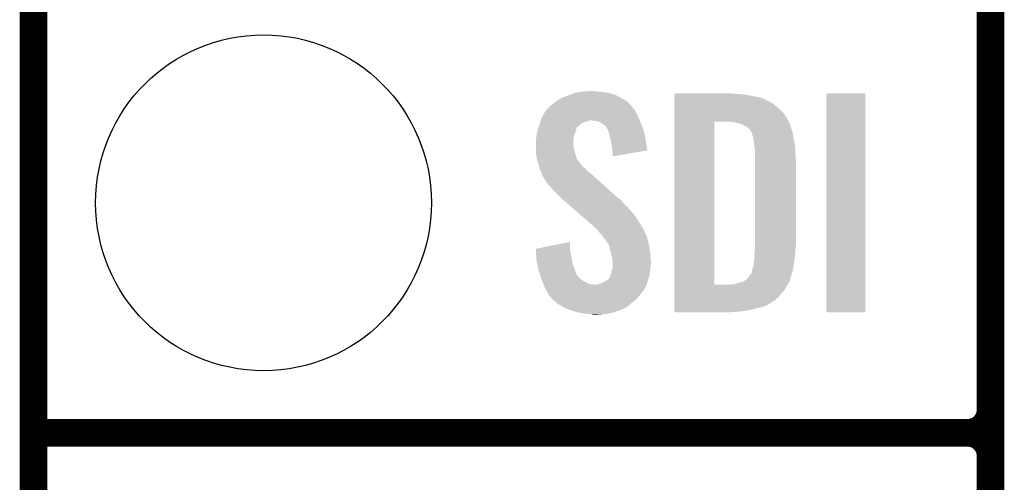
# Model space of a CAD drawing. Extents: x -0.05 to 0.95, y -0.15 to 1.54.
# Tile 3 of 45: x -0.05 to 0.16, y 0.14 to 0.24. Entities that reach past the tile are written whole.
import ezdxf

# ---------------------------------------------------------------- set-up
doc = ezdxf.new("R2010")
doc.units = 0
doc.layers.get('0').update_dxf_attribs({"linetype": 'CONTINUOUS'})
for name, color, linetype in [('ACCEL_35_CLICK_V101_GKO', 5, 'CONTINUOUS'), ('ACCEL_35_CLICK_V101_GTO', 14, 'CONTINUOUS'), ('ACCEL_35_CLICK_V101_GTS', 12, 'CONTINUOUS')]:
    doc.layers.add(name, color=color, linetype=linetype)

# ---------------------------------------------------------------- blocks, each defined once
blk = doc.blocks.new('ROUND_40')
blk.add_circle((0, 0), 0.0365)

msp = doc.modelspace()

# ---------------------------------------------------------------- linework, layer by layer
at = {"layer": 'ACCEL_35_CLICK_V101_GKO', "const_width": 0.006}
msp.add_lwpolyline([(-0.05, -0.15), (-0.05, 1.45)], dxfattribs=at)
at = {"layer": 'ACCEL_35_CLICK_V101_GTO', "const_width": 0.006}
for points in [[(0.158, -0.022), (0.158, 0.722)], [(0.158, 0.155), (0.158, 0.245)], [(-0.05, 0.15), (0.153, 0.15)], [(-0.05, 0.15), (0.153, 0.15)], [(0.158, 0.055), (0.158, 0.145)]]:
    msp.add_lwpolyline(points, dxfattribs=at)
for points in [[(0.153, 0.15, 0.414214), (0.158, 0.155)], [(0.158, 0.145, 0.414214), (0.153, 0.15)], [(0.158, 0.145, 0.414214), (0.153, 0.15)]]:
    msp.add_lwpolyline(points, format="xyb", dxfattribs=at)
at = {"layer": 'ACCEL_35_CLICK_V101_GTO'}
for points in [[(0.0638, 0.2222), (0.0648, 0.2228), (0.07875, 0.2222), (0.0777, 0.2228)], [(0.0648, 0.2228), (0.0661, 0.2233), (0.0777, 0.2228), (0.07677, 0.2233)], [(0.0661, 0.2233), (0.06663, 0.2235), (0.07677, 0.2233), (0.0764, 0.2235)], [(0.06663, 0.2235), (0.0677, 0.2239), (0.0764, 0.2235), (0.0749, 0.2239)], [(0.0677, 0.2239), (0.06883, 0.2241), (0.0749, 0.2239), (0.0736, 0.2241)], [(0.06883, 0.2241), (0.0694, 0.2242), (0.0736, 0.2241), (0.0725, 0.2242)], [(0.0694, 0.2242), (0.0715, 0.2243), (0.0725, 0.2242), (0.072, 0.2243)], [(0.0893, 0.2237), (0.0893, 0.2238), (0.1025, 0.2237), (0.1015, 0.2238)], [(0.0893, 0.2236), (0.0893, 0.2237), (0.1038, 0.2236), (0.1025, 0.2237)], [(0.0893, 0.2234), (0.0893, 0.2236), (0.1053, 0.2234), (0.1038, 0.2236)], [(0.0893, 0.2228), (0.0893, 0.2234), (0.1083, 0.2228), (0.1053, 0.2234)], [(0.0893, 0.2222), (0.0893, 0.2228), (0.1096, 0.2222), (0.1083, 0.2228)], [(0.1223, 0.1762), (0.1223, 0.2238), (0.1308, 0.1762), (0.1308, 0.2238)], [(0.1223, 0.2238), (0.1223, 0.2238), (0.1308, 0.2238), (0.1223, 0.2238)], [(0.06148, 0.2202), (0.06185, 0.2206), (0.0807, 0.2202), (0.0803, 0.2206)], [(0.06185, 0.2206), (0.06203, 0.2208), (0.0803, 0.2206), (0.0802, 0.2208)], [(0.06203, 0.2208), (0.0624, 0.2212), (0.0802, 0.2208), (0.07983, 0.2212)], [(0.0624, 0.2212), (0.0626, 0.2213), (0.07983, 0.2212), (0.07974, 0.2213)], [(0.0626, 0.2213), (0.06353, 0.222), (0.07974, 0.2213), (0.0791, 0.222)], [(0.06353, 0.222), (0.0638, 0.2222), (0.0791, 0.222), (0.07875, 0.2222)], [(0.0893, 0.2221), (0.0893, 0.2222), (0.1098, 0.2221), (0.1096, 0.2222)], [(0.0893, 0.2219), (0.0893, 0.2221), (0.1101, 0.2219), (0.1098, 0.2221)], [(0.0893, 0.2216), (0.0893, 0.2219), (0.1107, 0.2216), (0.1101, 0.2219)], [(0.0893, 0.221), (0.0893, 0.2216), (0.1114, 0.221), (0.1107, 0.2216)], [(0.0893, 0.2203), (0.0893, 0.221), (0.1122, 0.2203), (0.1114, 0.221)], [(0.06027, 0.2179), (0.0604, 0.2183), (0.08177, 0.2179), (0.0816, 0.2183)], [(0.0604, 0.2183), (0.0605, 0.2186), (0.0816, 0.2183), (0.08146, 0.2186)], [(0.0605, 0.2186), (0.06096, 0.2194), (0.08146, 0.2186), (0.0811, 0.2194)], [(0.06096, 0.2194), (0.0613, 0.22), (0.0811, 0.2194), (0.0808, 0.22)], [(0.0613, 0.22), (0.06148, 0.2202), (0.0808, 0.22), (0.0807, 0.2202)], [(0.0893, 0.2195), (0.0893, 0.2203), (0.113, 0.2195), (0.1122, 0.2203)], [(0.0893, 0.2185), (0.0893, 0.2195), (0.1137, 0.2185), (0.113, 0.2195)], [(0.0893, 0.2176), (0.0893, 0.2185), (0.11419, 0.2176), (0.1137, 0.2185)], [(0.05964, 0.2161), (0.05975, 0.2164), (0.068, 0.2161), (0.0681, 0.2164)], [(0.05975, 0.2164), (0.05979, 0.2165), (0.0681, 0.2164), (0.0683, 0.2165)], [(0.05979, 0.2165), (0.05982, 0.2166), (0.0683, 0.2165), (0.0683, 0.2166)], [(0.05982, 0.2166), (0.05996, 0.217), (0.0683, 0.2166), (0.0688, 0.217)], [(0.05996, 0.217), (0.06, 0.2171), (0.0688, 0.217), (0.06893, 0.2171)], [(0.06, 0.2171), (0.06007, 0.2173), (0.06893, 0.2171), (0.0692, 0.2173)], [(0.06007, 0.2173), (0.0602, 0.2177), (0.0692, 0.2173), (0.0703, 0.2177)], [(0.0602, 0.2177), (0.06023, 0.2178), (0.0703, 0.2177), (0.0706, 0.2178)], [(0.06023, 0.2178), (0.06027, 0.2179), (0.0706, 0.2178), (0.071, 0.2179)], [(0.0722, 0.2178), (0.0713, 0.2179), (0.08181, 0.2178), (0.08177, 0.2179)], [(0.0729, 0.2176), (0.0722, 0.2178), (0.0819, 0.2176), (0.08181, 0.2178)], [(0.0736, 0.2172), (0.0729, 0.2176), (0.08207, 0.2172), (0.0819, 0.2176)], [(0.074, 0.2169), (0.0736, 0.2172), (0.0822, 0.2169), (0.08207, 0.2172)], [(0.0744, 0.2166), (0.074, 0.2169), (0.0823, 0.2166), (0.0822, 0.2169)], [(0.0746, 0.2162), (0.0744, 0.2166), (0.08243, 0.2162), (0.0823, 0.2166)], [(0.0748, 0.216), (0.0746, 0.2162), (0.0825, 0.216), (0.08243, 0.2162)], [(0.0893, 0.1822), (0.0893, 0.2176), (0.098, 0.1822), (0.098, 0.2176)], [(0.1024, 0.2175), (0.1016, 0.2176), (0.11425, 0.2175), (0.11419, 0.2176)], [(0.10275, 0.2174), (0.1024, 0.2175), (0.1143, 0.2174), (0.11425, 0.2175)], [(0.1031, 0.2173), (0.10275, 0.2174), (0.11435, 0.2173), (0.1143, 0.2174)], [(0.1036, 0.2172), (0.1031, 0.2173), (0.1144, 0.2172), (0.11435, 0.2173)], [(0.1041, 0.217), (0.1036, 0.2172), (0.11445, 0.217), (0.1144, 0.2172)], [(0.1044, 0.2168), (0.1041, 0.217), (0.1145, 0.2168), (0.11445, 0.217)], [(0.1046, 0.2167), (0.1044, 0.2168), (0.11453, 0.2167), (0.1145, 0.2168)], [(0.1051, 0.2165), (0.1047, 0.2167), (0.11459, 0.2165), (0.11453, 0.2167)], [(0.1055, 0.2161), (0.1051, 0.2165), (0.1147, 0.2161), (0.11459, 0.2165)], [(0.0592, 0.2135), (0.05927, 0.2142), (0.06731, 0.2135), (0.0674, 0.2142)], [(0.05927, 0.2142), (0.0593, 0.2145), (0.0674, 0.2142), (0.06746, 0.2145)], [(0.0593, 0.2145), (0.05933, 0.2147), (0.06746, 0.2145), (0.0675, 0.2147)], [(0.05933, 0.2147), (0.0595, 0.2157), (0.0675, 0.2147), (0.0679, 0.2157)], [(0.0595, 0.2157), (0.05964, 0.2161), (0.0679, 0.2157), (0.068, 0.2161)], [(0.0748, 0.2159), (0.0748, 0.216), (0.08253, 0.2159), (0.0825, 0.216)], [(0.07499, 0.2154), (0.0748, 0.2159), (0.0827, 0.2154), (0.08253, 0.2159)], [(0.0751, 0.2151), (0.07499, 0.2154), (0.08276, 0.2151), (0.0827, 0.2154)], [(0.0753, 0.2142), (0.0751, 0.2151), (0.08295, 0.2142), (0.08276, 0.2151)], [(0.07545, 0.2135), (0.0753, 0.2142), (0.0831, 0.2135), (0.08295, 0.2142)], [(0.1061, 0.2153), (0.1055, 0.2161), (0.11497, 0.2153), (0.1147, 0.2161)], [(0.10613, 0.2152), (0.1061, 0.2153), (0.115, 0.2152), (0.11497, 0.2153)], [(0.1062, 0.2149), (0.10613, 0.2152), (0.11505, 0.2149), (0.115, 0.2152)], [(0.1063, 0.2146), (0.1062, 0.2149), (0.1151, 0.2146), (0.11505, 0.2149)], [(0.1064, 0.2144), (0.1063, 0.2146), (0.11513, 0.2144), (0.1151, 0.2146)], [(0.1064, 0.2143), (0.1064, 0.2144), (0.11515, 0.2143), (0.11513, 0.2144)], [(0.10645, 0.214), (0.1064, 0.2143), (0.1152, 0.214), (0.11515, 0.2143)], [(0.0592, 0.2134), (0.0592, 0.2135), (0.0673, 0.2134), (0.06731, 0.2135)], [(0.0592, 0.213), (0.0592, 0.2134), (0.0673, 0.213), (0.0673, 0.2134)], [(0.0592, 0.2126), (0.0592, 0.213), (0.0674, 0.2126), (0.0673, 0.213)], [(0.0592, 0.212), (0.0592, 0.2126), (0.0674, 0.212), (0.0674, 0.2126)], [(0.0592, 0.2112), (0.0592, 0.212), (0.0676, 0.2112), (0.0674, 0.212)], [(0.0757, 0.2123), (0.07545, 0.2135), (0.08327, 0.2123), (0.0831, 0.2135)], [(0.0758, 0.2114), (0.0757, 0.2123), (0.0834, 0.2114), (0.08327, 0.2123)], [(0.1065, 0.2137), (0.10645, 0.214), (0.11526, 0.2137), (0.1152, 0.214)], [(0.10665, 0.2125), (0.1065, 0.2137), (0.1155, 0.2125), (0.11526, 0.2137)], [(0.1068, 0.2113), (0.10665, 0.2125), (0.11557, 0.2113), (0.1155, 0.2125)], [(0.05923, 0.2108), (0.0592, 0.2112), (0.0677, 0.2108), (0.0676, 0.2112)], [(0.0593, 0.21), (0.05923, 0.2108), (0.06795, 0.21), (0.0677, 0.2108)], [(0.05944, 0.2095), (0.0593, 0.21), (0.0681, 0.2095), (0.06795, 0.21)], [(0.0759, 0.2107), (0.0758, 0.2114), (0.07936, 0.2107), (0.0834, 0.2114)], [(0.0759, 0.2101), (0.0759, 0.2107), (0.0759, 0.2101), (0.07936, 0.2107)], [(0.1068, 0.2108), (0.1068, 0.2113), (0.1156, 0.2108), (0.11557, 0.2113)], [(0.1068, 0.209), (0.1068, 0.2108), (0.1157, 0.209), (0.1156, 0.2108)], [(0.05949, 0.2093), (0.05944, 0.2095), (0.0683, 0.2093), (0.0681, 0.2095)], [(0.05957, 0.209), (0.05949, 0.2093), (0.0685, 0.209), (0.0683, 0.2093)], [(0.0596, 0.2089), (0.05957, 0.209), (0.0686, 0.2089), (0.0685, 0.209)], [(0.0597, 0.2086), (0.0596, 0.2089), (0.0689, 0.2086), (0.0686, 0.2089)], [(0.0599, 0.208), (0.0597, 0.2086), (0.0692, 0.208), (0.0689, 0.2086)], [(0.05999, 0.2076), (0.0599, 0.208), (0.0698, 0.2076), (0.0692, 0.208)], [(0.0601, 0.2071), (0.05999, 0.2076), (0.07023, 0.2071), (0.0698, 0.2076)], [(0.1068, 0.1908), (0.1068, 0.209), (0.1157, 0.1908), (0.1157, 0.209)], [(0.06022, 0.2069), (0.0601, 0.2071), (0.0704, 0.2069), (0.07023, 0.2071)], [(0.0604, 0.2066), (0.06022, 0.2069), (0.0708, 0.2066), (0.0704, 0.2069)], [(0.06048, 0.2063), (0.0604, 0.2066), (0.0712, 0.2063), (0.0708, 0.2066)], [(0.0605, 0.2062), (0.06048, 0.2063), (0.07131, 0.2062), (0.0712, 0.2063)], [(0.0605, 0.2061), (0.0605, 0.2062), (0.07142, 0.2061), (0.07131, 0.2062)], [(0.0611, 0.2051), (0.0605, 0.2061), (0.07254, 0.2051), (0.07142, 0.2061)], [(0.0617, 0.2042), (0.0611, 0.2051), (0.07354, 0.2042), (0.07254, 0.2051)], [(0.0625, 0.2033), (0.0617, 0.2042), (0.07454, 0.2033), (0.07354, 0.2042)], [(0.0631, 0.2026), (0.0625, 0.2033), (0.07532, 0.2026), (0.07454, 0.2033)], [(0.0647, 0.201), (0.0631, 0.2026), (0.0771, 0.201), (0.07532, 0.2026)], [(0.06482, 0.2009), (0.0647, 0.201), (0.0773, 0.2009), (0.0771, 0.201)], [(0.06516, 0.2006), (0.06482, 0.2009), (0.0777, 0.2006), (0.0773, 0.2009)], [(0.06597, 0.1999), (0.06516, 0.2006), (0.0782, 0.1999), (0.0777, 0.2006)], [(0.06678, 0.1992), (0.06597, 0.1999), (0.079, 0.1992), (0.0782, 0.1999)], [(0.06793, 0.1982), (0.06678, 0.1992), (0.0799, 0.1982), (0.079, 0.1992)], [(0.06908, 0.1972), (0.06793, 0.1982), (0.0807, 0.1972), (0.0799, 0.1982)], [(0.0707, 0.1958), (0.06908, 0.1972), (0.08163, 0.1958), (0.0807, 0.1972)], [(0.07183, 0.1948), (0.0707, 0.1958), (0.0823, 0.1948), (0.08163, 0.1958)], [(0.07205, 0.1946), (0.07183, 0.1948), (0.0824, 0.1946), (0.0823, 0.1948)], [(0.07239, 0.1943), (0.07205, 0.1946), (0.0826, 0.1943), (0.0824, 0.1946)], [(0.0725, 0.1942), (0.07239, 0.1943), (0.08264, 0.1942), (0.0826, 0.1943)], [(0.07303, 0.1935), (0.0725, 0.1942), (0.0829, 0.1935), (0.08264, 0.1942)], [(0.0731, 0.1934), (0.07303, 0.1935), (0.08295, 0.1934), (0.0829, 0.1935)], [(0.0737, 0.1928), (0.0731, 0.1934), (0.08325, 0.1928), (0.08295, 0.1934)], [(0.07375, 0.1927), (0.0737, 0.1928), (0.0833, 0.1927), (0.08325, 0.1928)], [(0.074, 0.1922), (0.07375, 0.1927), (0.08344, 0.1922), (0.0833, 0.1927)], [(0.0592, 0.19), (0.0666, 0.1915), (0.0666, 0.19), (0.0666, 0.1915)], [(0.0744, 0.1919), (0.074, 0.1922), (0.08352, 0.1919), (0.08344, 0.1922)], [(0.0745, 0.1916), (0.0744, 0.1919), (0.0836, 0.1916), (0.08352, 0.1919)], [(0.0746, 0.1915), (0.0745, 0.1916), (0.08362, 0.1915), (0.0836, 0.1916)], [(0.0751, 0.1908), (0.0746, 0.1915), (0.08378, 0.1908), (0.08362, 0.1915)], [(0.07521, 0.1903), (0.0751, 0.1908), (0.0839, 0.1903), (0.08378, 0.1908)], [(0.1068, 0.1901), (0.1068, 0.1908), (0.11564, 0.1901), (0.1157, 0.1908)], [(0.0592, 0.1899), (0.0592, 0.19), (0.0666, 0.1899), (0.0666, 0.19)], [(0.05924, 0.1889), (0.0592, 0.1899), (0.0668, 0.1889), (0.0666, 0.1899)], [(0.0593, 0.1875), (0.05924, 0.1889), (0.06705, 0.1875), (0.0668, 0.1889)], [(0.0753, 0.1899), (0.07521, 0.1903), (0.08395, 0.1899), (0.0839, 0.1903)], [(0.07558, 0.1888), (0.0753, 0.1899), (0.0841, 0.1888), (0.08395, 0.1899)], [(0.0757, 0.1883), (0.07558, 0.1888), (0.08413, 0.1883), (0.0841, 0.1888)], [(0.1067, 0.189), (0.10676, 0.1897), (0.11554, 0.189), (0.1156, 0.1897)], [(0.1067, 0.1885), (0.1067, 0.189), (0.1155, 0.1885), (0.11554, 0.189)], [(0.1067, 0.1881), (0.1067, 0.1885), (0.11544, 0.1881), (0.1155, 0.1885)], [(0.10676, 0.1897), (0.1068, 0.1901), (0.1156, 0.1897), (0.11564, 0.1901)], [(0.05948, 0.1867), (0.0593, 0.1875), (0.0672, 0.1867), (0.06705, 0.1875)], [(0.05973, 0.1856), (0.05948, 0.1867), (0.0676, 0.1856), (0.0672, 0.1867)], [(0.07588, 0.1872), (0.0757, 0.1883), (0.0842, 0.1872), (0.08413, 0.1883)], [(0.0759, 0.1871), (0.07588, 0.1872), (0.0842, 0.1871), (0.0842, 0.1872)], [(0.0759, 0.1867), (0.0759, 0.1871), (0.0842, 0.1867), (0.0842, 0.1871)], [(0.0759, 0.186), (0.0759, 0.1867), (0.0841, 0.186), (0.0842, 0.1867)], [(0.1064, 0.1861), (0.1065, 0.1864), (0.11516, 0.1861), (0.1152, 0.1864)], [(0.1065, 0.1868), (0.1066, 0.1873), (0.11526, 0.1868), (0.11533, 0.1873)], [(0.1065, 0.1864), (0.1065, 0.1868), (0.1152, 0.1864), (0.11526, 0.1868)], [(0.1066, 0.1873), (0.1067, 0.1881), (0.11533, 0.1873), (0.11544, 0.1881)], [(0.0598, 0.1853), (0.05973, 0.1856), (0.06769, 0.1853), (0.0676, 0.1856)], [(0.06002, 0.1846), (0.0598, 0.1853), (0.0679, 0.1846), (0.06769, 0.1853)], [(0.06005, 0.1845), (0.06002, 0.1846), (0.068, 0.1845), (0.0679, 0.1846)], [(0.06015, 0.1842), (0.06005, 0.1845), (0.0682, 0.1842), (0.068, 0.1845)], [(0.06027, 0.1838), (0.06015, 0.1842), (0.0685, 0.1838), (0.0682, 0.1842)], [(0.0753, 0.1839), (0.0754, 0.1843), (0.08378, 0.1839), (0.0839, 0.1843)], [(0.0754, 0.1843), (0.0756, 0.1847), (0.0839, 0.1843), (0.08394, 0.1847)], [(0.0756, 0.1847), (0.07568, 0.1852), (0.08394, 0.1847), (0.084, 0.1852)], [(0.07568, 0.1852), (0.0757, 0.1853), (0.084, 0.1852), (0.08401, 0.1853)], [(0.0757, 0.1853), (0.0759, 0.1859), (0.08401, 0.1853), (0.08409, 0.1859)], [(0.0759, 0.1859), (0.0759, 0.186), (0.08409, 0.1859), (0.0841, 0.186)], [(0.1055, 0.184), (0.10565, 0.1842), (0.11464, 0.184), (0.1147, 0.1842)], [(0.10565, 0.1842), (0.1061, 0.1848), (0.1147, 0.1842), (0.11486, 0.1848)], [(0.1061, 0.1848), (0.1062, 0.1854), (0.11486, 0.1848), (0.11502, 0.1854)], [(0.1062, 0.1854), (0.1063, 0.1857), (0.11502, 0.1854), (0.1151, 0.1857)], [(0.1063, 0.1857), (0.1064, 0.186), (0.1151, 0.1857), (0.11514, 0.186)], [(0.1064, 0.186), (0.1064, 0.1861), (0.11514, 0.186), (0.11516, 0.1861)], [(0.0604, 0.1834), (0.06027, 0.1838), (0.069, 0.1834), (0.0685, 0.1838)], [(0.06056, 0.183), (0.0604, 0.1834), (0.0695, 0.183), (0.069, 0.1834)], [(0.06072, 0.1826), (0.06056, 0.183), (0.0703, 0.1826), (0.0695, 0.183)], [(0.06084, 0.1823), (0.06072, 0.1826), (0.0711, 0.1823), (0.0703, 0.1826)], [(0.06088, 0.1822), (0.06084, 0.1823), (0.072, 0.1822), (0.0711, 0.1823)], [(0.06092, 0.1821), (0.06088, 0.1822), (0.0832, 0.1821), (0.08323, 0.1822)], [(0.061, 0.1819), (0.06092, 0.1821), (0.0831, 0.1819), (0.0832, 0.1821)], [(0.0723, 0.1822), (0.0731, 0.1824), (0.08323, 0.1822), (0.0833, 0.1824)], [(0.0731, 0.1824), (0.074, 0.1828), (0.0833, 0.1824), (0.08343, 0.1828)], [(0.074, 0.1828), (0.0745, 0.1831), (0.08343, 0.1828), (0.08353, 0.1831)], [(0.0745, 0.1831), (0.07477, 0.1833), (0.08353, 0.1831), (0.0836, 0.1833)], [(0.07477, 0.1833), (0.0749, 0.1834), (0.0836, 0.1833), (0.08363, 0.1834)], [(0.0749, 0.1834), (0.0751, 0.1836), (0.08363, 0.1834), (0.08369, 0.1836)], [(0.0751, 0.1836), (0.0753, 0.1839), (0.08369, 0.1836), (0.08378, 0.1839)], [(0.0893, 0.1818), (0.0893, 0.1822), (0.1136, 0.1818), (0.11392, 0.1822)], [(0.0893, 0.1822), (0.0893, 0.1822), (0.1012, 0.1822), (0.098, 0.1822)], [(0.1012, 0.1822), (0.1017, 0.1823), (0.11392, 0.1822), (0.114, 0.1823)], [(0.1023, 0.1823), (0.1036, 0.1827), (0.114, 0.1823), (0.1142, 0.1827)], [(0.1036, 0.1827), (0.1043, 0.1829), (0.1142, 0.1827), (0.1143, 0.1829)], [(0.1043, 0.1829), (0.1049, 0.1833), (0.1143, 0.1829), (0.11442, 0.1833)], [(0.1049, 0.1833), (0.105, 0.1834), (0.11442, 0.1833), (0.11445, 0.1834)], [(0.105, 0.1834), (0.1055, 0.184), (0.11445, 0.1834), (0.11464, 0.184)], [(0.0614, 0.1811), (0.061, 0.1819), (0.0827, 0.1811), (0.0831, 0.1819)], [(0.06145, 0.181), (0.0614, 0.1811), (0.0826, 0.181), (0.0827, 0.1811)], [(0.0616, 0.1807), (0.06145, 0.181), (0.0824, 0.1807), (0.0826, 0.181)], [(0.06188, 0.1802), (0.0616, 0.1807), (0.082, 0.1802), (0.0824, 0.1807)], [(0.0621, 0.1798), (0.06188, 0.1802), (0.08167, 0.1798), (0.082, 0.1802)], [(0.0625, 0.1794), (0.0621, 0.1798), (0.08133, 0.1794), (0.08167, 0.1798)], [(0.0893, 0.181), (0.0893, 0.1818), (0.1132, 0.181), (0.1136, 0.1818)], [(0.0893, 0.1794), (0.0893, 0.181), (0.1118, 0.1794), (0.1132, 0.181)], [(0.0626, 0.1792), (0.0625, 0.1794), (0.08117, 0.1792), (0.08133, 0.1794)], [(0.06283, 0.179), (0.0626, 0.1792), (0.081, 0.179), (0.08117, 0.1792)], [(0.06353, 0.1784), (0.06283, 0.179), (0.0802, 0.1784), (0.081, 0.179)], [(0.064, 0.178), (0.06353, 0.1784), (0.07974, 0.178), (0.0802, 0.1784)], [(0.06452, 0.1777), (0.064, 0.178), (0.0794, 0.1777), (0.07974, 0.178)], [(0.0654, 0.1772), (0.06452, 0.1777), (0.07865, 0.1772), (0.0794, 0.1777)], [(0.0893, 0.1786), (0.0893, 0.1794), (0.1108, 0.1786), (0.1118, 0.1794)], [(0.0893, 0.1779), (0.0893, 0.1786), (0.1097, 0.1779), (0.1108, 0.1786)], [(0.0893, 0.1776), (0.0893, 0.1779), (0.1091, 0.1776), (0.1097, 0.1779)], [(0.06564, 0.1771), (0.0654, 0.1772), (0.0785, 0.1771), (0.07865, 0.1772)], [(0.06589, 0.177), (0.06564, 0.1771), (0.0784, 0.177), (0.0785, 0.1771)], [(0.06613, 0.1769), (0.06589, 0.177), (0.078, 0.1769), (0.0784, 0.177)], [(0.06686, 0.1766), (0.06613, 0.1769), (0.0775, 0.1766), (0.078, 0.1769)], [(0.0671, 0.1765), (0.06686, 0.1766), (0.0771, 0.1765), (0.0775, 0.1766)], [(0.0675, 0.1764), (0.0671, 0.1765), (0.0767, 0.1764), (0.0771, 0.1765)], [(0.0687, 0.1761), (0.0675, 0.1764), (0.0758, 0.1761), (0.0767, 0.1764)], [(0.0701, 0.1759), (0.0687, 0.1761), (0.0748, 0.1759), (0.0758, 0.1761)], [(0.0707, 0.1758), (0.0701, 0.1759), (0.0736, 0.1758), (0.0748, 0.1759)], [(0.0716, 0.1757), (0.0713, 0.1758), (0.0723, 0.1757), (0.0736, 0.1758)], [(0.0893, 0.1773), (0.0893, 0.1776), (0.1084, 0.1773), (0.1091, 0.1776)], [(0.0893, 0.1771), (0.0893, 0.1773), (0.1073, 0.1771), (0.1084, 0.1773)], [(0.0893, 0.1768), (0.0893, 0.1771), (0.1061, 0.1768), (0.1073, 0.1771)], [(0.0893, 0.1765), (0.0893, 0.1768), (0.1046, 0.1765), (0.1061, 0.1768)], [(0.0893, 0.1763), (0.0893, 0.1765), (0.1028, 0.1763), (0.1046, 0.1765)], [(0.0893, 0.1762), (0.0893, 0.1763), (0.10092, 0.1762), (0.1028, 0.1763)], [(0.1009, 0.1762), (0.0893, 0.1762), (0.1009, 0.1762), (0.10092, 0.1762)]]:
    msp.add_solid(points, dxfattribs=at)

# ---------------------------------------------------------------- block references
at = {"layer": 'ACCEL_35_CLICK_V101_GTS'}
msp.add_blockref('ROUND_40', (0, 0.2), dxfattribs=at)

doc.saveas('drawing.dxf')
